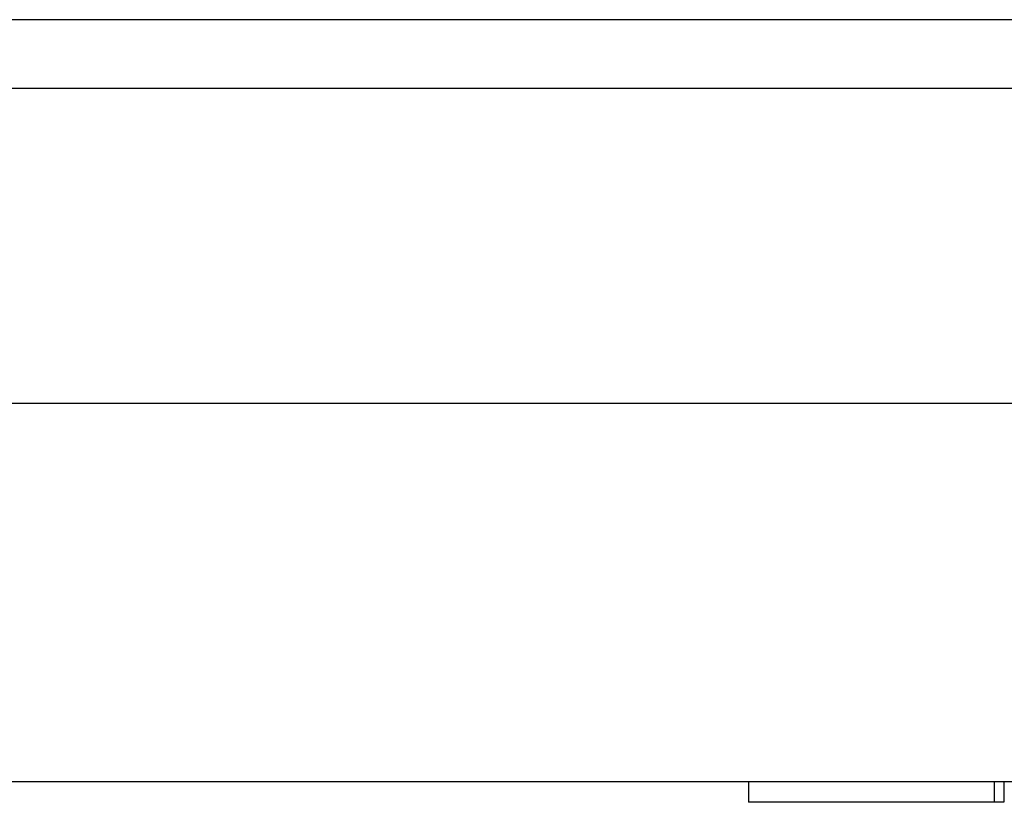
# Model space of a CAD drawing. Header units: millimetres. Extents: x -844 to -217, y -125 to 557.
# Tile 2 of 178: x -580 to -568, y -117 to -108. Entities that reach past the tile are written whole.
import ezdxf

# ---------------------------------------------------------------- set-up
doc = ezdxf.new("R2010")
doc.units = ezdxf.units.MM
doc.header["$LTSCALE"] = 23.1
doc.layers.add('R912005577_AM_0', color=7, linetype='CONTINUOUS')

msp = doc.modelspace()

# ---------------------------------------------------------------- linework, layer by layer
at = {"layer": 'R912005577_AM_0', "color": 7}
for p, q in [((-540.135, -108.148), (-628.14, -108.148)), ((-540.135, -108.931), (-628.14, -108.931)), ((-627.865, -112.509), (-540.41, -112.509)), ((-627.514, -116.809), (-540.76, -116.809)), ((-571.387, -116.809), (-571.387, -117.046)), ((-568.59, -116.809), (-568.59, -117.046)), ((-568.48, -116.809), (-568.48, -117.046)), ((-568.48, -117.046), (-571.387, -117.046))]:
    msp.add_line(p, q, dxfattribs=at)

doc.saveas('drawing.dxf')
